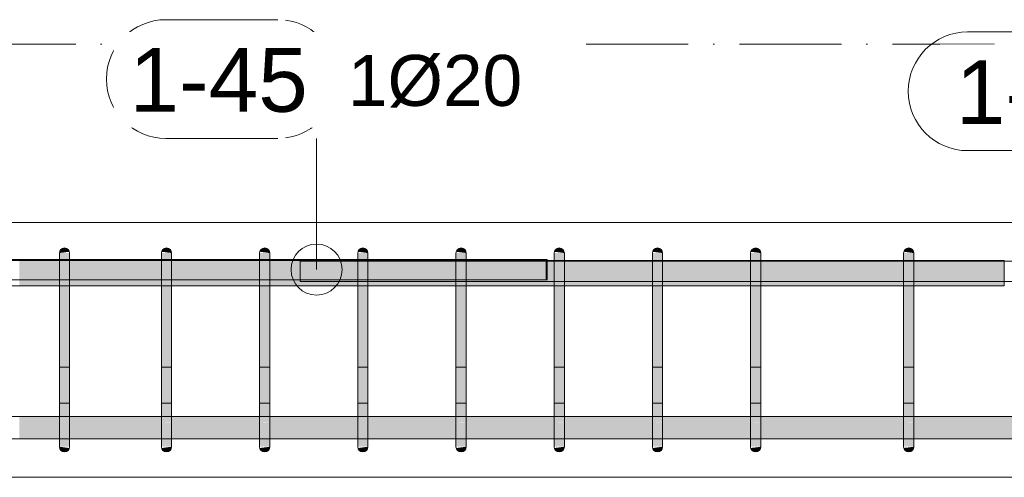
# Model space of a CAD drawing. Header units: millimetres. Extents: x -25607 to 9385, y 1894 to 10168.
# Tile 67 of 181: x -8000 to -7035, y 8670 to 9119. Entities that reach past the tile are written whole.
import ezdxf

# ---------------------------------------------------------------- set-up
doc = ezdxf.new("R2010")
doc.units = ezdxf.units.MM
doc.linetypes.add('Čerchovaná', pattern=[150, 100, -25, 0, -25])
for name, color, linetype, lineweight in [('A-FLOR-LEVL', 51, 'Continuous', 5), ('S-BEAM', 12, 'Continuous', 9), ('S-RBAR', 171, 'Continuous', 5), ('S-RBAR-IDEN', 171, 'Continuous', 5)]:
    doc.layers.add(name, color=color, linetype=linetype, lineweight=lineweight)
doc.styles.add('Arial', font='arial.ttf', dxfattribs={"height": 50})
doc.styles.add('Arial_1', font='arial.ttf', dxfattribs={"height": 62.5})

# ---------------------------------------------------------------- blocks, each defined once
blk = doc.blocks.new('Popisek výztuže - _Typ_ množství_PRAVÝ _řezy_-573729-V4')
at = {"layer": 'S-RBAR-IDEN'}
for p, q in [((-24857.77, 9096.15), (-24967.46, 9096.15)), ((-24967.46, 8979.71), (-24857.77, 8979.71))]:
    blk.add_line(p, q, dxfattribs=at)
for centre, start, end in [((-24967.46, 9037.93), 90, 270), ((-24857.77, 9037.93), 277.64339, 82.35661)]:
    blk.add_arc(centre, 58.22, start, end, dxfattribs=at)

msp = doc.modelspace()

# ---------------------------------------------------------------- hatches: boundary and pattern name
at = {"layer": 'S-RBAR'}
for points in [[(-7961.13, 8890), (-7951.3, 8891.29), (-7951.8, 8892.5), (-7952.59, 8893.54), (-7953.63, 8894.33), (-7954.83, 8894.83), (-7956.13, 8895), (-7957.42, 8894.83), (-7958.63, 8894.33), (-7959.66, 8893.54), (-7960.46, 8892.5), (-7960.96, 8891.29)], [(-7951.13, 8865), (-7951.13, 8890), (-7961.13, 8890), (-7961.13, 8865)], [(-7851.13, 8865), (-7851.13, 8890), (-7861.13, 8890), (-7861.13, 8865)], [(-7851.13, 8890), (-7851.3, 8891.29), (-7851.8, 8892.5), (-7852.59, 8893.54), (-7853.79, 8894.4), (-7854.83, 8894.83), (-7856.13, 8895), (-7857.42, 8894.83), (-7858.63, 8894.33), (-7859.66, 8893.54), (-7860.46, 8892.5), (-7860.96, 8891.29), (-7851.3, 8890.02)], [(-7760.34, 8865), (-7754.89, 8865), (-7754.89, 8890), (-7764.89, 8890), (-7764.89, 8865)], [(-7754.89, 8890), (-7755.06, 8891.29), (-7755.56, 8892.5), (-7756.35, 8893.54), (-7757.39, 8894.33), (-7758.59, 8894.83), (-7760.34, 8894.94), (-7761.18, 8894.83), (-7762.39, 8894.33), (-7763.42, 8893.54), (-7764.22, 8892.5), (-7764.72, 8891.29), (-7755.06, 8890.02)], [(-7658.65, 8865), (-7658.65, 8890), (-7668.65, 8890), (-7668.65, 8865)], [(-7658.65, 8890), (-7658.82, 8891.29), (-7659.32, 8892.5), (-7660.11, 8893.54), (-7661.31, 8894.4), (-7662.35, 8894.83), (-7663.65, 8895), (-7664.94, 8894.83), (-7666.15, 8894.33), (-7667.18, 8893.54), (-7667.98, 8892.5), (-7668.48, 8891.29), (-7658.82, 8890.02)], [(-7567.44, 8865), (-7562.41, 8865), (-7562.41, 8890), (-7572.41, 8890), (-7572.41, 8865)], [(-7562.41, 8890), (-7562.58, 8891.29), (-7563.08, 8892.5), (-7563.87, 8893.54), (-7564.91, 8894.33), (-7566.11, 8894.83), (-7567.44, 8895), (-7568.7, 8894.83), (-7569.91, 8894.33), (-7570.94, 8893.54), (-7571.74, 8892.5), (-7572.24, 8891.29), (-7562.58, 8890.02)], [(-7466.17, 8865), (-7466.17, 8890), (-7476.17, 8890), (-7476.17, 8865)], [(-7466.17, 8890), (-7466.34, 8891.29), (-7466.84, 8892.5), (-7467.63, 8893.54), (-7468.83, 8894.4), (-7469.88, 8894.83), (-7471.17, 8895), (-7472.46, 8894.83), (-7473.67, 8894.33), (-7474.7, 8893.54), (-7475.5, 8892.5), (-7476, 8891.29), (-7466.34, 8890.02)], [(-7369.93, 8865), (-7369.93, 8890), (-7379.93, 8890), (-7379.93, 8865), (-7374.55, 8865)], [(-7369.93, 8890), (-7370.1, 8891.29), (-7370.6, 8892.5), (-7371.39, 8893.54), (-7372.43, 8894.33), (-7374.55, 8894.95), (-7374.93, 8895), (-7376.22, 8894.83), (-7377.43, 8894.33), (-7378.47, 8893.54), (-7379.26, 8892.5), (-7379.76, 8891.29), (-7370.1, 8890.02)], [(-7273.69, 8865), (-7273.69, 8890), (-7283.69, 8890), (-7283.69, 8865)], [(-7273.69, 8890), (-7273.86, 8891.29), (-7274.36, 8892.5), (-7275.15, 8893.54), (-7276.19, 8894.33), (-7277.4, 8894.83), (-7278.69, 8895), (-7279.98, 8894.83), (-7281.19, 8894.33), (-7282.23, 8893.54), (-7283.02, 8892.5), (-7283.52, 8891.29), (-7273.86, 8890.02)], [(-7123.69, 8865), (-7123.69, 8890), (-7133.69, 8890), (-7133.69, 8865)], [(-7123.69, 8890), (-7123.86, 8891.29), (-7124.36, 8892.5), (-7125.15, 8893.54), (-7126.19, 8894.33), (-7127.4, 8894.83), (-7128.69, 8895), (-7129.98, 8894.83), (-7131.19, 8894.33), (-7132.23, 8893.54), (-7133.02, 8892.5), (-7133.52, 8891.29), (-7123.86, 8890.02)], [(-7483.05, 8882.8), (-7483.05, 8883.8), (-7484.05, 8883.8), (-7484.05, 8882.8)], [(-7951.13, 8725), (-7951.13, 8865), (-7961.13, 8865), (-7961.13, 8725), (-7953.24, 8725)], [(-7861.13, 8725), (-7851.13, 8725), (-7851.13, 8865), (-7861.13, 8865), (-7861.13, 8741.44)], [(-7760.34, 8725), (-7754.89, 8725), (-7754.89, 8865), (-7764.89, 8865), (-7764.89, 8725)], [(-7668.65, 8725), (-7658.65, 8725), (-7658.65, 8865), (-7668.65, 8865), (-7668.65, 8741.44)], [(-7567.44, 8725), (-7562.41, 8725), (-7562.41, 8865), (-7572.41, 8865), (-7572.41, 8725)], [(-7476.17, 8725), (-7466.17, 8725), (-7466.17, 8865), (-7476.17, 8865), (-7476.17, 8741.44)], [(-7369.93, 8725), (-7369.93, 8865), (-7379.93, 8865), (-7379.93, 8725), (-7374.55, 8725)], [(-7283.69, 8725), (-7273.69, 8725), (-7273.69, 8865), (-7283.69, 8865), (-7283.69, 8741.44)], [(-7133.69, 8725), (-7123.69, 8725), (-7123.69, 8865), (-7133.69, 8865), (-7133.69, 8741.44)], [(-7951.3, 8700), (-7951.13, 8700), (-7951.13, 8725), (-7961.13, 8725), (-7961.13, 8700), (-7953.24, 8700)], [(-7956.13, 8695), (-7954.83, 8695.17), (-7953.24, 8695.97), (-7952.59, 8696.46), (-7951.8, 8697.5), (-7951.3, 8698.71), (-7961.13, 8700), (-7960.96, 8698.71), (-7960.46, 8697.5), (-7959.66, 8696.46), (-7958.63, 8695.67), (-7957.42, 8695.17)], [(-7856.13, 8695), (-7854.83, 8695.17), (-7853.63, 8695.67), (-7852.59, 8696.46), (-7851.8, 8697.5), (-7851.3, 8698.71), (-7851.3, 8699.98), (-7860.96, 8698.71), (-7860.46, 8697.5), (-7859.66, 8696.46), (-7858.63, 8695.67), (-7857.42, 8695.17)], [(-7759.89, 8695), (-7758.59, 8695.17), (-7757.39, 8695.67), (-7756.35, 8696.46), (-7755.56, 8697.5), (-7755.06, 8698.71), (-7755.06, 8699.98), (-7764.72, 8698.71), (-7764.22, 8697.5), (-7763.42, 8696.46), (-7762.39, 8695.67), (-7760.34, 8695.06)], [(-7663.65, 8695), (-7662.35, 8695.17), (-7661.15, 8695.67), (-7660.11, 8696.46), (-7659.32, 8697.5), (-7658.82, 8698.71), (-7658.82, 8699.98), (-7668.48, 8698.71), (-7667.98, 8697.5), (-7667.18, 8696.46), (-7666.15, 8695.67), (-7664.94, 8695.17)], [(-7567.41, 8695), (-7566.11, 8695.17), (-7564.91, 8695.67), (-7563.87, 8696.46), (-7563.08, 8697.5), (-7562.58, 8698.71), (-7562.58, 8699.98), (-7572.24, 8698.71), (-7571.74, 8697.5), (-7570.94, 8696.46), (-7569.91, 8695.67), (-7568.7, 8695.17), (-7567.44, 8695)], [(-7471.17, 8695), (-7469.88, 8695.17), (-7468.67, 8695.67), (-7467.63, 8696.46), (-7466.84, 8697.5), (-7466.34, 8698.71), (-7466.34, 8699.98), (-7476, 8698.71), (-7475.5, 8697.5), (-7474.7, 8696.46), (-7473.67, 8695.67), (-7472.46, 8695.17)], [(-7374.93, 8695), (-7373.64, 8695.17), (-7372.43, 8695.67), (-7371.39, 8696.46), (-7370.6, 8697.5), (-7370.1, 8698.71), (-7370.1, 8699.98), (-7379.76, 8698.71), (-7379.26, 8697.5), (-7378.47, 8696.46), (-7377.43, 8695.67), (-7376.22, 8695.17)], [(-7278.69, 8695), (-7277.4, 8695.17), (-7276.19, 8695.67), (-7275.15, 8696.46), (-7274.36, 8697.5), (-7273.86, 8698.71), (-7273.86, 8699.98), (-7283.52, 8698.71), (-7283.02, 8697.5), (-7282.23, 8696.46), (-7281.19, 8695.67), (-7279.98, 8695.17)], [(-7128.69, 8695), (-7127.4, 8695.17), (-7126.19, 8695.67), (-7125.15, 8696.46), (-7124.36, 8697.5), (-7123.86, 8698.71), (-7123.86, 8699.98), (-7133.52, 8698.71), (-7133.02, 8697.5), (-7132.23, 8696.46), (-7131.19, 8695.67), (-7129.98, 8695.17)]]:
    msp.add_hatch(color=7, dxfattribs=at).paths.add_polyline_path(points)
h = msp.add_hatch(color=7, dxfattribs=at)
h.paths.add_polyline_path([(-10732.07, 8857.8), (-10564.43, 8857.8), (-10564.43, 8882.8), (-10732.07, 8882.8), (-10732.07, 8863.81)])
h.paths.add_polyline_path([(-10760, 8857.8), (-10742.07, 8857.8), (-10742.07, 8882.8), (-10760, 8882.8), (-10760, 8863.81)])
h.paths.add_polyline_path([(-7035, 8857.8), (-7035, 8882.8), (-7123.69, 8882.8), (-7123.69, 8857.8), (-7065.91, 8857.8)])
h.paths.add_polyline_path([(-10554.43, 8857.8), (-10386.78, 8857.8), (-10386.78, 8882.8), (-10554.43, 8882.8), (-10554.43, 8863.81)])
h.paths.add_polyline_path([(-7837.5, 8857.8), (-7764.89, 8857.8), (-7764.89, 8882.8), (-7851.13, 8882.8), (-7851.13, 8857.8)])
h.paths.add_polyline_path([(-10376.78, 8857.8), (-10209.14, 8857.8), (-10209.14, 8882.8), (-10376.78, 8882.8), (-10376.78, 8863.81)])
h.paths.add_polyline_path([(-10199.14, 8857.8), (-10009.14, 8857.8), (-10009.14, 8882.8), (-10199.14, 8882.8), (-10199.14, 8863.81)])
h.paths.add_polyline_path([(-7754.89, 8857.8), (-7668.65, 8857.8), (-7668.65, 8882.8), (-7754.89, 8882.8), (-7754.89, 8863.81)])
h.paths.add_polyline_path([(-7961.13, 8857.8), (-7961.13, 8882.8), (-8000.39, 8882.8), (-8000.39, 8857.8), (-7991.82, 8857.8)])
h.paths.add_polyline_path([(-7861.13, 8857.8), (-7861.13, 8882.8), (-7951.13, 8882.8), (-7951.13, 8857.8)])
h.paths.add_polyline_path([(-8108.92, 8857.8), (-8108.92, 8882.8), (-8148.18, 8882.8), (-8148.18, 8857.8), (-8146.14, 8857.8)])
h.paths.add_polyline_path([(-8059.65, 8857.8), (-8059.65, 8882.8), (-8098.92, 8882.8), (-8098.92, 8857.8)])
h.paths.add_polyline_path([(-8010.39, 8857.8), (-8010.39, 8882.8), (-8049.65, 8882.8), (-8049.65, 8857.8)])
h.paths.add_polyline_path([(-9999.14, 8857.8), (-9916.59, 8857.8), (-9916.59, 8882.8), (-9999.14, 8882.8), (-9999.14, 8863.81)])
h.paths.add_polyline_path([(-9906.59, 8857.8), (-9824.05, 8857.8), (-9824.05, 8882.8), (-9906.59, 8882.8), (-9906.59, 8863.81)])
h.paths.add_polyline_path([(-9721.5, 8857.8), (-9638.96, 8857.8), (-9638.96, 8882.8), (-9721.5, 8882.8), (-9721.5, 8863.81)])
h.paths.add_polyline_path([(-9814.05, 8857.8), (-9731.5, 8857.8), (-9731.5, 8882.8), (-9814.05, 8882.8), (-9814.05, 8863.81)])
h.paths.add_polyline_path([(-9536.41, 8857.8), (-9453.87, 8857.8), (-9453.87, 8882.8), (-9536.41, 8882.8), (-9536.41, 8863.81)])
h.paths.add_polyline_path([(-9628.96, 8857.8), (-9546.41, 8857.8), (-9546.41, 8882.8), (-9628.96, 8882.8), (-9628.96, 8863.81)])
h.paths.add_polyline_path([(-8256.7, 8857.8), (-8256.7, 8882.8), (-8295.97, 8882.8), (-8295.97, 8857.8)])
h.paths.add_polyline_path([(-8207.44, 8857.8), (-8207.44, 8882.8), (-8246.7, 8882.8), (-8246.7, 8857.8)])
h.paths.add_polyline_path([(-8197.44, 8857.8), (-8158.18, 8857.8), (-8158.18, 8882.8), (-8197.44, 8882.8), (-8197.44, 8863.81)])
h.paths.add_polyline_path([(-8453.76, 8857.8), (-8453.76, 8882.8), (-8493.02, 8882.8), (-8493.02, 8857.8), (-8454.78, 8857.8)])
h.paths.add_polyline_path([(-8404.49, 8857.8), (-8404.49, 8882.8), (-8443.76, 8882.8), (-8443.76, 8857.8)])
h.paths.add_polyline_path([(-8355.23, 8857.8), (-8355.23, 8882.8), (-8394.49, 8882.8), (-8394.49, 8857.8)])
h.paths.add_polyline_path([(-8305.97, 8857.8), (-8305.97, 8882.8), (-8345.23, 8882.8), (-8345.23, 8857.8)])
h.paths.add_polyline_path([(-9443.87, 8857.8), (-9361.32, 8857.8), (-9361.32, 8882.8), (-9443.87, 8882.8), (-9443.87, 8863.81)])
h.paths.add_polyline_path([(-9258.78, 8857.8), (-9176.23, 8857.8), (-9176.23, 8882.8), (-9258.78, 8882.8), (-9258.78, 8863.81)])
h.paths.add_polyline_path([(-9351.32, 8857.8), (-9268.78, 8857.8), (-9268.78, 8882.8), (-9351.32, 8882.8), (-9351.32, 8863.81)])
h.paths.add_polyline_path([(-9073.69, 8857.8), (-8991.14, 8857.8), (-8991.14, 8882.8), (-9073.69, 8882.8), (-9073.69, 8863.81)])
h.paths.add_polyline_path([(-8601.54, 8857.8), (-8601.54, 8882.8), (-8640.81, 8882.8), (-8640.81, 8857.8), (-8609.1, 8857.8)])
h.paths.add_polyline_path([(-9166.23, 8857.8), (-9083.69, 8857.8), (-9083.69, 8882.8), (-9166.23, 8882.8), (-9166.23, 8863.81)])
h.paths.add_polyline_path([(-8981.14, 8857.8), (-8898.59, 8857.8), (-8898.59, 8882.8), (-8981.14, 8882.8), (-8981.14, 8863.81)])
h.paths.add_polyline_path([(-8552.28, 8857.8), (-8552.28, 8882.8), (-8591.54, 8882.8), (-8591.54, 8857.8)])
h.paths.add_polyline_path([(-8542.28, 8857.8), (-8503.02, 8857.8), (-8503.02, 8882.8), (-8542.28, 8882.8), (-8542.28, 8863.81)])
h.paths.add_polyline_path([(-8749.33, 8857.8), (-8749.33, 8882.8), (-8788.59, 8882.8), (-8788.59, 8857.8), (-8763.41, 8857.8)])
h.paths.add_polyline_path([(-8700.07, 8857.8), (-8700.07, 8882.8), (-8739.33, 8882.8), (-8739.33, 8857.8)])
h.paths.add_polyline_path([(-7562.41, 8857.8), (-7476.17, 8857.8), (-7476.17, 8882.8), (-7562.41, 8882.8), (-7562.41, 8863.81)])
h.paths.add_polyline_path([(-7658.65, 8857.8), (-7572.41, 8857.8), (-7572.41, 8882.8), (-7658.65, 8882.8), (-7658.65, 8863.81)])
h.paths.add_polyline_path([(-8888.59, 8857.8), (-8798.59, 8857.8), (-8798.59, 8882.8), (-8888.59, 8882.8), (-8888.59, 8863.81)])
h.paths.add_polyline_path([(-8690.07, 8857.8), (-8650.81, 8857.8), (-8650.81, 8882.8), (-8690.07, 8882.8), (-8690.07, 8863.81)])
h.paths.add_polyline_path([(-7133.69, 8857.8), (-7133.69, 8882.8), (-7273.69, 8882.8), (-7273.69, 8857.8), (-7220.23, 8857.8)])
h.paths.add_polyline_path([(-7369.93, 8857.8), (-7283.69, 8857.8), (-7283.69, 8882.8), (-7369.93, 8882.8), (-7369.93, 8863.81)])
h.paths.add_polyline_path([(-7379.93, 8857.8), (-7379.93, 8882.8), (-7466.17, 8882.8), (-7466.17, 8857.8)])
h = msp.add_hatch(color=7, dxfattribs=at)
h.paths.add_polyline_path([(-7484.05, 8882.8), (-7484.05, 8883.8), (-7562.41, 8883.8), (-7562.41, 8882.8), (-7490.28, 8882.8)])
h.paths.add_polyline_path([(-8098.92, 8882.8), (-8059.65, 8882.8), (-8059.65, 8883.8), (-8098.92, 8883.8)])
h.paths.add_polyline_path([(-8049.65, 8882.8), (-8010.39, 8882.8), (-8010.39, 8883.8), (-8049.65, 8883.8)])
h.paths.add_polyline_path([(-7572.41, 8882.8), (-7572.41, 8883.8), (-7658.65, 8883.8), (-7658.65, 8882.8), (-7606.02, 8882.8)])
h.paths.add_polyline_path([(-8000.39, 8882.8), (-7961.13, 8882.8), (-7961.13, 8883.8), (-8000.39, 8883.8)])
h.paths.add_polyline_path([(-7668.65, 8882.8), (-7668.65, 8883.8), (-7754.89, 8883.8), (-7754.89, 8882.8), (-7683.18, 8882.8)])
h.paths.add_polyline_path([(-7951.13, 8882.8), (-7861.13, 8882.8), (-7861.13, 8883.8), (-7951.13, 8883.8)])
h.paths.add_polyline_path([(-7764.89, 8882.8), (-7764.89, 8883.8), (-7851.13, 8883.8), (-7851.13, 8882.8), (-7837.5, 8882.8)])
h = msp.add_hatch(color=7, dxfattribs=at)
h.paths.add_polyline_path([(-8345.23, 8707.64), (-8305.97, 8707.92), (-8305.97, 8729.64), (-8345.23, 8729.64), (-8345.23, 8707.92)])
h.paths.add_polyline_path([(-6191.24, 8707.64), (-6105, 8707.92), (-6105, 8729.64), (-6191.24, 8729.64), (-6191.24, 8707.92)])
h.paths.add_polyline_path([(-7143.07, 8707.64), (-7133.69, 8707.92), (-7133.69, 8729.64), (-7273.69, 8729.64), (-7273.69, 8707.64), (-7220.23, 8707.64)])
h.paths.add_polyline_path([(-8355.23, 8707.64), (-8355.23, 8729.64), (-8365, 8729.64), (-8365, 8707.64)])
h.paths.add_polyline_path([(-7104.49, 8707.64), (-6983.06, 8707.92), (-6983.06, 8729.64), (-7123.69, 8729.64), (-7123.69, 8707.64)])
h.paths.add_polyline_path([(-6217.16, 8707.64), (-6201.24, 8707.92), (-6201.24, 8729.64), (-6287.48, 8729.64), (-6287.48, 8707.64), (-6255.73, 8707.64)])
h.paths.add_polyline_path([(-5849.36, 8707.64), (-5809.79, 8707.92), (-5809.79, 8729.64), (-5849.36, 8729.64), (-5849.36, 8707.68)])
h.paths.add_polyline_path([(-8295.97, 8707.64), (-8256.7, 8707.92), (-8256.7, 8729.64), (-8295.97, 8729.64), (-8295.97, 8707.92)])
h.paths.add_polyline_path([(-5875.84, 8707.64), (-5871.03, 8707.64), (-5873.19, 8710.85), (-5875.84, 8717.24), (-5876.86, 8725), (-5876.86, 8729.64), (-5898.93, 8729.64), (-5898.93, 8707.64)])
h.paths.add_polyline_path([(-8246.7, 8707.64), (-8207.44, 8707.92), (-8207.44, 8729.64), (-8246.7, 8729.64), (-8246.7, 8707.92)])
h.paths.add_polyline_path([(-6297.48, 8707.64), (-6297.48, 8729.64), (-6383.72, 8729.64), (-6383.72, 8707.64), (-6332.89, 8707.64)])
h.paths.add_polyline_path([(-5425, 8707.64), (-5425, 8729.64), (-5426.86, 8729.64), (-5426.86, 8725), (-5427.89, 8717.24), (-5430.88, 8710), (-5432.7, 8707.64), (-5427.89, 8707.64)])
h.paths.add_polyline_path([(-7283.69, 8707.64), (-7283.69, 8729.64), (-7369.93, 8729.64), (-7369.93, 8707.64), (-7297.39, 8707.64)])
h.paths.add_polyline_path([(-6393.72, 8707.64), (-6393.72, 8729.64), (-6479.96, 8729.64), (-6479.96, 8707.64), (-6410.05, 8707.64)])
h.paths.add_polyline_path([(-8197.44, 8707.64), (-8158.18, 8707.92), (-8158.18, 8729.64), (-8197.44, 8729.64), (-8197.44, 8707.92)])
h.paths.add_polyline_path([(-8148.18, 8707.64), (-8108.92, 8707.92), (-8108.92, 8729.64), (-8148.18, 8729.64), (-8148.18, 8707.92)])
h.paths.add_polyline_path([(-6973.06, 8707.64), (-6832.44, 8707.92), (-6832.44, 8729.64), (-6973.06, 8729.64), (-6973.06, 8707.92)])
h.paths.add_polyline_path([(-5947.1, 8707.64), (-5908.93, 8707.92), (-5908.93, 8729.64), (-5948.5, 8729.64), (-5948.5, 8707.64)])
h.paths.add_polyline_path([(-5451.69, 8707.64), (-5446.86, 8707.68), (-5442.72, 8710.86), (-5439.54, 8715), (-5437.54, 8719.82), (-5436.86, 8725), (-5437.54, 8729.64), (-5452.79, 8729.64), (-5452.79, 8707.64)])
h.paths.add_polyline_path([(-5462.79, 8707.64), (-5462.79, 8729.64), (-5489.78, 8729.64), (-5470.99, 8710.85), (-5466.76, 8707.64), (-5464.63, 8707.64)])
h.paths.add_polyline_path([(-5799.79, 8707.64), (-5760.22, 8707.92), (-5760.22, 8729.64), (-5799.79, 8729.64), (-5799.79, 8707.92)])
h.paths.add_polyline_path([(-5481.93, 8707.64), (-5502.36, 8728.07), (-5502.36, 8707.64), (-5484.14, 8707.64)])
h.paths.add_polyline_path([(-7379.93, 8707.64), (-7379.93, 8729.64), (-7466.17, 8729.64), (-7466.17, 8707.64), (-7413.13, 8707.64)])
h.paths.add_polyline_path([(-6095, 8707.64), (-6057.64, 8707.92), (-6057.64, 8729.64), (-6095, 8729.64), (-6095, 8707.92)])
h.paths.add_polyline_path([(-8098.92, 8707.64), (-8059.65, 8707.92), (-8059.65, 8729.64), (-8098.92, 8729.64), (-8098.92, 8707.92)])
h.paths.add_polyline_path([(-8049.65, 8707.64), (-8010.39, 8707.92), (-8010.39, 8729.64), (-8049.65, 8729.64), (-8049.65, 8707.92)])
h.paths.add_polyline_path([(-6489.96, 8707.64), (-6489.96, 8729.64), (-6576.2, 8729.64), (-6576.2, 8707.64), (-6525.79, 8707.64)])
h.paths.add_polyline_path([(-7476.17, 8707.64), (-7476.17, 8729.64), (-7562.41, 8729.64), (-7562.41, 8707.64), (-7490.28, 8707.64)])
h.paths.add_polyline_path([(-8000.39, 8707.64), (-7961.13, 8707.92), (-7961.13, 8729.64), (-8000.39, 8729.64), (-8000.39, 8707.92)])
h.paths.add_polyline_path([(-5513.43, 8707.64), (-5512.36, 8707.92), (-5512.36, 8729.64), (-5551.93, 8729.64), (-5551.93, 8707.64), (-5522.72, 8707.64)])
h.paths.add_polyline_path([(-6822.44, 8707.64), (-6682.44, 8707.92), (-6682.44, 8729.64), (-6822.44, 8729.64), (-6822.44, 8707.92)])
h.paths.add_polyline_path([(-6047.64, 8707.64), (-6008.07, 8707.92), (-6008.07, 8729.64), (-6047.64, 8729.64), (-6047.64, 8707.92)])
h.paths.add_polyline_path([(-5985.68, 8707.64), (-5958.5, 8707.92), (-5958.5, 8729.64), (-5998.07, 8729.64), (-5998.07, 8707.64)])
h.paths.add_polyline_path([(-5750.22, 8707.64), (-5710.65, 8707.92), (-5710.65, 8729.64), (-5750.22, 8729.64), (-5750.22, 8707.92)])
h.paths.add_polyline_path([(-7951.13, 8707.64), (-7861.13, 8707.92), (-7861.13, 8729.64), (-7951.13, 8729.64), (-7951.13, 8707.92)])
h.paths.add_polyline_path([(-5599.88, 8707.64), (-5561.93, 8707.92), (-5561.93, 8729.64), (-5601.5, 8729.64), (-5601.5, 8707.64)])
h.paths.add_polyline_path([(-6586.2, 8707.64), (-6586.2, 8729.64), (-6672.44, 8729.64), (-6672.44, 8707.64), (-6602.95, 8707.64)])
h.paths.add_polyline_path([(-7851.13, 8707.64), (-7764.89, 8707.92), (-7764.89, 8729.64), (-7851.13, 8729.64), (-7851.13, 8707.92)])
h.paths.add_polyline_path([(-5700.65, 8707.64), (-5661.07, 8707.92), (-5661.07, 8729.64), (-5700.65, 8729.64), (-5700.65, 8707.92)])
h.paths.add_polyline_path([(-5638.46, 8707.64), (-5611.5, 8707.92), (-5611.5, 8729.64), (-5651.07, 8729.64), (-5651.07, 8707.64)])
h.paths.add_polyline_path([(-7572.41, 8707.64), (-7572.41, 8729.64), (-7658.65, 8729.64), (-7658.65, 8707.64), (-7606.02, 8707.64)])
h.paths.add_polyline_path([(-7754.89, 8707.64), (-7668.65, 8707.92), (-7668.65, 8729.64), (-7754.89, 8729.64), (-7754.89, 8707.92)])
h.paths.add_polyline_path([(-5859.36, 8709.59), (-5859.36, 8729.64), (-5866.86, 8729.64), (-5866.86, 8725), (-5866.18, 8719.82), (-5864.18, 8715), (-5860.99, 8710.85), (-5859.89, 8710)])
h = msp.add_hatch(color=7, dxfattribs=at)
h.paths.add_polyline_path([(-7851.13, 8703.08), (-7851.13, 8703.74), (-7852.49, 8703.89), (-7853.33, 8703.51)])
h.paths.add_polyline_path([(-7856.62, 8705.53), (-7858.3, 8707.49), (-7861.13, 8707.92), (-7861.13, 8706.75)])
h.paths.add_polyline_path([(-7851.13, 8711.72), (-7851.13, 8713.44), (-7861.13, 8715.43), (-7856.4, 8711.91)])
h.paths.add_polyline_path([(-7861.13, 8724.03), (-7851.13, 8724.24), (-7851.13, 8725), (-7861.13, 8725)])
h = msp.add_hatch(color=7, dxfattribs=at)
h.paths.add_polyline_path([(-7851.13, 8700), (-7851.13, 8703.08), (-7853.33, 8703.51), (-7852.49, 8703.89), (-7851.13, 8703.74), (-7851.13, 8711.72), (-7855.66, 8711.99), (-7861.13, 8715.43), (-7861.13, 8708.15), (-7858.16, 8707.32), (-7856.62, 8705.53), (-7861.13, 8706.75), (-7860.96, 8700.99), (-7859.04, 8700.85), (-7854.83, 8700.4)])
h.paths.add_polyline_path([(-7856.13, 8700), (-7851.13, 8700), (-7861.13, 8700.85), (-7860.96, 8700)])
h.paths.add_polyline_path([(-7851.13, 8713.44), (-7851.13, 8724.24), (-7853.16, 8724.03), (-7861.13, 8724.03), (-7861.13, 8715.43)])
h = msp.add_hatch(color=7, dxfattribs=at)
h.paths.add_polyline_path([(-7754.89, 8703.08), (-7754.89, 8703.74), (-7756.25, 8703.89), (-7757.09, 8703.51)])
h.paths.add_polyline_path([(-7760.38, 8705.53), (-7762.06, 8707.49), (-7764.89, 8707.92), (-7764.89, 8706.75)])
h.paths.add_polyline_path([(-7754.89, 8711.72), (-7754.89, 8713.44), (-7764.89, 8715.43), (-7760.16, 8711.91)])
h.paths.add_polyline_path([(-7764.89, 8724.03), (-7754.89, 8724.24), (-7754.89, 8725), (-7764.89, 8725)])
h = msp.add_hatch(color=7, dxfattribs=at)
h.paths.add_polyline_path([(-7760.34, 8700), (-7754.89, 8700), (-7764.89, 8700.85), (-7764.72, 8700)])
h.paths.add_polyline_path([(-7754.89, 8700), (-7754.89, 8703.08), (-7757.09, 8703.51), (-7756.25, 8703.89), (-7754.89, 8703.74), (-7754.89, 8711.72), (-7760.34, 8711.91), (-7760.34, 8712.57), (-7764.89, 8715.43), (-7764.89, 8708.15), (-7761.92, 8707.32), (-7760.38, 8705.53), (-7764.89, 8706.75), (-7764.72, 8700.99), (-7760.34, 8700.59), (-7758.59, 8700.4)])
h.paths.add_polyline_path([(-7754.89, 8713.44), (-7754.89, 8724.24), (-7756.92, 8724.03), (-7764.89, 8724.03), (-7764.89, 8715.43), (-7760.34, 8714.53)])
h = msp.add_hatch(color=7, dxfattribs=at)
h.paths.add_polyline_path([(-7658.65, 8703.08), (-7658.65, 8703.74), (-7660.01, 8703.89), (-7660.85, 8703.51)])
h.paths.add_polyline_path([(-7664.14, 8705.53), (-7665.82, 8707.49), (-7668.65, 8707.92), (-7668.65, 8706.75)])
h.paths.add_polyline_path([(-7658.65, 8711.72), (-7658.65, 8713.44), (-7668.65, 8715.43), (-7663.92, 8711.91)])
h.paths.add_polyline_path([(-7660.68, 8724.03), (-7658.65, 8724.24), (-7658.65, 8725), (-7668.65, 8725), (-7668.65, 8724.03)])
h = msp.add_hatch(color=7, dxfattribs=at)
h.paths.add_polyline_path([(-7658.65, 8700), (-7658.65, 8703.08), (-7660.85, 8703.51), (-7660.01, 8703.89), (-7658.65, 8703.74), (-7658.65, 8711.72), (-7663.18, 8711.99), (-7668.65, 8715.43), (-7668.65, 8708.15), (-7665.68, 8707.32), (-7664.14, 8705.53), (-7668.65, 8706.75), (-7668.48, 8700.99), (-7666.56, 8700.85), (-7662.35, 8700.4)])
h.paths.add_polyline_path([(-7663.65, 8700), (-7658.65, 8700), (-7668.65, 8700.85), (-7668.48, 8700)])
h.paths.add_polyline_path([(-7658.65, 8713.44), (-7658.65, 8724.24), (-7660.68, 8724.03), (-7668.65, 8724.03), (-7668.65, 8715.43)])
h = msp.add_hatch(color=7, dxfattribs=at)
h.paths.add_polyline_path([(-7562.41, 8703.08), (-7562.41, 8703.74), (-7563.77, 8703.89), (-7564.61, 8703.51)])
h.paths.add_polyline_path([(-7567.9, 8705.53), (-7569.58, 8707.49), (-7572.41, 8707.92), (-7572.41, 8706.75)])
h.paths.add_polyline_path([(-7562.41, 8711.72), (-7562.41, 8713.44), (-7572.41, 8715.43), (-7567.44, 8711.9)])
h.paths.add_polyline_path([(-7572.41, 8724.03), (-7562.41, 8724.24), (-7562.41, 8725), (-7572.41, 8725)])
h = msp.add_hatch(color=7, dxfattribs=at)
h.paths.add_polyline_path([(-7572.41, 8700), (-7562.41, 8700), (-7572.41, 8700.85)])
h.paths.add_polyline_path([(-7562.41, 8700), (-7562.41, 8703.08), (-7564.61, 8703.51), (-7563.77, 8703.89), (-7562.41, 8703.74), (-7562.41, 8711.72), (-7567.44, 8711.93), (-7567.44, 8712.31), (-7572.41, 8715.43), (-7572.41, 8708.15), (-7569.44, 8707.32), (-7567.9, 8705.53), (-7572.41, 8706.75), (-7572.24, 8700.99), (-7570.32, 8700.85), (-7566.11, 8700.4)])
h.paths.add_polyline_path([(-7562.41, 8713.44), (-7562.41, 8724.24), (-7564.44, 8724.03), (-7572.41, 8724.03), (-7572.41, 8715.43), (-7567.44, 8714.44)])
h = msp.add_hatch(color=7, dxfattribs=at)
h.paths.add_polyline_path([(-7466.17, 8703.08), (-7466.17, 8703.74), (-7467.53, 8703.89), (-7468.37, 8703.51)])
h.paths.add_polyline_path([(-7471.66, 8705.53), (-7473.34, 8707.49), (-7476.17, 8707.92), (-7476.17, 8706.75)])
h.paths.add_polyline_path([(-7466.17, 8711.72), (-7466.17, 8713.44), (-7476.17, 8715.43), (-7471.44, 8711.91)])
h.paths.add_polyline_path([(-7476.17, 8724.03), (-7466.17, 8724.24), (-7466.17, 8725), (-7476.17, 8725)])
h = msp.add_hatch(color=7, dxfattribs=at)
h.paths.add_polyline_path([(-7466.17, 8700), (-7466.17, 8703.08), (-7468.37, 8703.51), (-7467.53, 8703.89), (-7466.17, 8703.74), (-7466.17, 8711.72), (-7470.7, 8711.99), (-7476.17, 8715.43), (-7476.17, 8708.15), (-7473.2, 8707.32), (-7471.66, 8705.53), (-7476.17, 8706.75), (-7476, 8700.99), (-7474.08, 8700.85), (-7469.88, 8700.4)])
h.paths.add_polyline_path([(-7471.17, 8700), (-7466.17, 8700), (-7476.17, 8700.85), (-7476, 8700)])
h.paths.add_polyline_path([(-7466.17, 8713.44), (-7466.17, 8724.24), (-7468.2, 8724.03), (-7476.17, 8724.03), (-7476.17, 8715.43)])
h = msp.add_hatch(color=7, dxfattribs=at)
h.paths.add_polyline_path([(-7369.93, 8703.08), (-7369.93, 8703.74), (-7371.29, 8703.89), (-7372.13, 8703.51)])
h.paths.add_polyline_path([(-7375.42, 8705.53), (-7377.1, 8707.49), (-7379.93, 8707.92), (-7379.93, 8706.75)])
h.paths.add_polyline_path([(-7369.93, 8711.72), (-7369.93, 8713.44), (-7379.93, 8715.43), (-7375.21, 8711.91), (-7374.55, 8711.88)])
h.paths.add_polyline_path([(-7379.93, 8724.03), (-7369.93, 8724.24), (-7369.93, 8725), (-7379.93, 8725)])
h = msp.add_hatch(color=7, dxfattribs=at)
h.paths.add_polyline_path([(-7374.93, 8700), (-7369.93, 8700), (-7379.93, 8700.85), (-7379.76, 8700)])
h.paths.add_polyline_path([(-7369.93, 8700), (-7369.93, 8703.08), (-7372.13, 8703.51), (-7371.29, 8703.89), (-7369.93, 8703.74), (-7369.93, 8711.72), (-7374.55, 8712.04), (-7379.93, 8715.43), (-7379.93, 8708.15), (-7376.96, 8707.32), (-7375.42, 8705.53), (-7379.93, 8706.75), (-7379.76, 8700.99), (-7377.84, 8700.85), (-7373.64, 8700.4)])
h.paths.add_polyline_path([(-7369.93, 8713.44), (-7369.93, 8724.24), (-7374.55, 8724.03), (-7379.93, 8724.03), (-7379.93, 8715.43), (-7374.55, 8714.36)])
h = msp.add_hatch(color=7, dxfattribs=at)
h.paths.add_polyline_path([(-7273.69, 8703.08), (-7273.69, 8703.74), (-7275.05, 8703.89), (-7275.89, 8703.51)])
h.paths.add_polyline_path([(-7279.18, 8705.53), (-7280.86, 8707.49), (-7283.69, 8707.92), (-7283.69, 8706.75)])
h.paths.add_polyline_path([(-7273.69, 8711.72), (-7273.69, 8713.44), (-7283.69, 8715.43), (-7278.97, 8711.91)])
h.paths.add_polyline_path([(-7283.69, 8724.03), (-7273.69, 8724.24), (-7273.69, 8725), (-7283.69, 8725)])
h = msp.add_hatch(color=7, dxfattribs=at)
h.paths.add_polyline_path([(-7273.69, 8700), (-7273.69, 8703.08), (-7275.89, 8703.51), (-7275.05, 8703.89), (-7273.69, 8703.74), (-7273.69, 8711.72), (-7278.22, 8711.99), (-7283.69, 8715.43), (-7283.69, 8708.15), (-7280.72, 8707.32), (-7279.18, 8705.53), (-7283.69, 8706.75), (-7283.52, 8700.99), (-7281.6, 8700.85), (-7277.4, 8700.4)])
h.paths.add_polyline_path([(-7278.69, 8700), (-7273.69, 8700), (-7283.69, 8700.85), (-7283.52, 8700)])
h.paths.add_polyline_path([(-7273.69, 8713.44), (-7273.69, 8724.24), (-7275.72, 8724.03), (-7283.69, 8724.03), (-7283.69, 8715.43)])
h = msp.add_hatch(color=7, dxfattribs=at)
h.paths.add_polyline_path([(-7123.69, 8703.08), (-7123.69, 8703.74), (-7125.05, 8703.89), (-7125.89, 8703.51)])
h.paths.add_polyline_path([(-7129.18, 8705.53), (-7130.86, 8707.49), (-7133.69, 8707.92), (-7133.69, 8706.75)])
h.paths.add_polyline_path([(-7123.69, 8711.72), (-7123.69, 8713.44), (-7133.69, 8715.43), (-7128.97, 8711.91)])
h.paths.add_polyline_path([(-7133.69, 8724.03), (-7123.69, 8724.24), (-7123.69, 8725), (-7133.69, 8725)])
h = msp.add_hatch(color=7, dxfattribs=at)
h.paths.add_polyline_path([(-7123.69, 8700), (-7123.69, 8703.08), (-7125.89, 8703.51), (-7125.05, 8703.89), (-7123.69, 8703.74), (-7123.69, 8711.72), (-7128.22, 8711.99), (-7133.69, 8715.43), (-7133.69, 8708.15), (-7130.72, 8707.32), (-7129.18, 8705.53), (-7133.69, 8706.75), (-7133.52, 8700.99), (-7131.6, 8700.85), (-7127.4, 8700.4)])
h.paths.add_polyline_path([(-7128.69, 8700), (-7123.69, 8700), (-7133.69, 8700.85), (-7133.52, 8700)])
h.paths.add_polyline_path([(-7123.69, 8713.44), (-7123.69, 8724.24), (-7125.72, 8724.03), (-7133.69, 8724.03), (-7133.69, 8715.43)])

# ---------------------------------------------------------------- linework, layer by layer
at = {"layer": 'A-FLOR-LEVL', "linetype": 'Čerchovaná'}
msp.add_line((-25606.81, 9095), (-4574.67, 9095), dxfattribs=at)
at = {"layer": 'S-BEAM'}
for p, q in [((-5900, 8920), (-8150, 8920)), ((-5900, 8920), (-8150, 8920)), ((-8150, 8670), (-5900, 8670)), ((-5900, 8670), (-8150, 8670))]:
    msp.add_line(p, q, dxfattribs=at)
at = {"layer": 'S-RBAR'}
for p, q in [((-7961.13, 8890), (-7961.13, 8865)), ((-7961.13, 8890), (-7961.13, 8865)), ((-7951.13, 8890), (-7951.13, 8865)), ((-7951.13, 8890), (-7951.13, 8865)), ((-7861.13, 8865), (-7861.13, 8890)), ((-7861.13, 8865), (-7861.13, 8890)), ((-7851.13, 8865), (-7851.13, 8890)), ((-7851.13, 8865), (-7851.13, 8890)), ((-7764.89, 8865), (-7764.89, 8890)), ((-7764.89, 8865), (-7764.89, 8890)), ((-7754.89, 8865), (-7754.89, 8890)), ((-7754.89, 8865), (-7754.89, 8890)), ((-7668.65, 8865), (-7668.65, 8890)), ((-7668.65, 8865), (-7668.65, 8890)), ((-7658.65, 8865), (-7658.65, 8890)), ((-7658.65, 8865), (-7658.65, 8890)), ((-7572.41, 8865), (-7572.41, 8890)), ((-7572.41, 8865), (-7572.41, 8890)), ((-7562.41, 8865), (-7562.41, 8890)), ((-7562.41, 8865), (-7562.41, 8890)), ((-7476.17, 8865), (-7476.17, 8890)), ((-7476.17, 8865), (-7476.17, 8890)), ((-7466.17, 8865), (-7466.17, 8890)), ((-7466.17, 8865), (-7466.17, 8890)), ((-7379.93, 8865), (-7379.93, 8890)), ((-7379.93, 8865), (-7379.93, 8890)), ((-7369.93, 8865), (-7369.93, 8890)), ((-7369.93, 8865), (-7369.93, 8890)), ((-7283.69, 8865), (-7283.69, 8890)), ((-7283.69, 8865), (-7283.69, 8890)), ((-7273.69, 8865), (-7273.69, 8890)), ((-7273.69, 8865), (-7273.69, 8890)), ((-7133.69, 8865), (-7133.69, 8890)), ((-7133.69, 8865), (-7133.69, 8890)), ((-7123.69, 8865), (-7123.69, 8890)), ((-7123.69, 8865), (-7123.69, 8890)), ((-7035, 8882.8), (-10760, 8882.8)), ((-7035, 8882.8), (-10760, 8882.8)), ((-7035, 8882.8), (-10760, 8882.8)), ((-8104.05, 8883.8), (-7483.05, 8883.8)), ((-8104.05, 8883.8), (-7484.05, 8883.8)), ((-7725, 8882.07), (-6325, 8882.07)), ((-7725, 8862.07), (-7725, 8882.07)), ((-7725, 8882.07), (-6325, 8882.07)), ((-7725, 8862.07), (-7725, 8882.07)), ((-7725, 8882.07), (-6325, 8882.07)), ((-7725, 8862.07), (-7725, 8882.07)), ((-7484.05, 8863.8), (-7484.05, 8883.8)), ((-7483.05, 8863.8), (-7483.05, 8883.8)), ((-7035, 8882.8), (-7035, 8857.8)), ((-7035, 8882.8), (-7035, 8857.8)), ((-7035, 8882.8), (-7035, 8857.8)), ((-8104.05, 8863.8), (-7483.05, 8863.8)), ((-8104.05, 8863.8), (-7484.05, 8863.8)), ((-7961.13, 8725), (-7961.13, 8865)), ((-7961.13, 8865), (-7961.13, 8725)), ((-7951.13, 8725), (-7951.13, 8865)), ((-7951.13, 8865), (-7951.13, 8725)), ((-7861.13, 8725), (-7861.13, 8865)), ((-7861.13, 8865), (-7861.13, 8725)), ((-7851.13, 8725), (-7851.13, 8865)), ((-7851.13, 8865), (-7851.13, 8725)), ((-7764.89, 8725), (-7764.89, 8865)), ((-7764.89, 8865), (-7764.89, 8725)), ((-7754.89, 8725), (-7754.89, 8865)), ((-7754.89, 8865), (-7754.89, 8725)), ((-7725, 8862.07), (-6325, 8862.07)), ((-7725, 8862.07), (-6325, 8862.07)), ((-7725, 8862.07), (-6325, 8862.07)), ((-7668.65, 8725), (-7668.65, 8865)), ((-7668.65, 8865), (-7668.65, 8725)), ((-7658.65, 8725), (-7658.65, 8865)), ((-7658.65, 8865), (-7658.65, 8725)), ((-7572.41, 8725), (-7572.41, 8865)), ((-7572.41, 8865), (-7572.41, 8725)), ((-7562.41, 8725), (-7562.41, 8865)), ((-7562.41, 8865), (-7562.41, 8725)), ((-7476.17, 8725), (-7476.17, 8865)), ((-7476.17, 8865), (-7476.17, 8725)), ((-7466.17, 8725), (-7466.17, 8865)), ((-7466.17, 8865), (-7466.17, 8725)), ((-7379.93, 8725), (-7379.93, 8865)), ((-7379.93, 8865), (-7379.93, 8725)), ((-7369.93, 8725), (-7369.93, 8865)), ((-7369.93, 8865), (-7369.93, 8725)), ((-7283.69, 8725), (-7283.69, 8865)), ((-7283.69, 8865), (-7283.69, 8725)), ((-7273.69, 8725), (-7273.69, 8865)), ((-7273.69, 8865), (-7273.69, 8725)), ((-7133.69, 8725), (-7133.69, 8865)), ((-7133.69, 8865), (-7133.69, 8725)), ((-7123.69, 8725), (-7123.69, 8865)), ((-7123.69, 8865), (-7123.69, 8725)), ((-7035, 8857.8), (-10760, 8857.8)), ((-7035, 8857.8), (-10760, 8857.8)), ((-7035, 8857.8), (-10760, 8857.8)), ((-7961.13, 8778.03), (-7961.13, 8742.68)), ((-7961.13, 8778.03), (-7951.13, 8778.03)), ((-7951.13, 8778.03), (-7951.13, 8742.68)), ((-7861.13, 8778.03), (-7861.13, 8742.68)), ((-7861.13, 8778.03), (-7851.13, 8778.03)), ((-7851.13, 8778.03), (-7851.13, 8742.68)), ((-7764.89, 8778.03), (-7764.89, 8742.68)), ((-7764.89, 8778.03), (-7754.89, 8778.03)), ((-7754.89, 8778.03), (-7754.89, 8742.68)), ((-7668.65, 8778.03), (-7668.65, 8742.68)), ((-7668.65, 8778.03), (-7658.65, 8778.03)), ((-7658.65, 8778.03), (-7658.65, 8742.68)), ((-7572.41, 8778.03), (-7572.41, 8742.68)), ((-7572.41, 8778.03), (-7562.41, 8778.03)), ((-7562.41, 8778.03), (-7562.41, 8742.68)), ((-7476.17, 8778.03), (-7476.17, 8742.68)), ((-7476.17, 8778.03), (-7466.17, 8778.03)), ((-7466.17, 8778.03), (-7466.17, 8742.68)), ((-7379.93, 8778.03), (-7379.93, 8742.68)), ((-7379.93, 8778.03), (-7369.93, 8778.03)), ((-7369.93, 8778.03), (-7369.93, 8742.68)), ((-7283.69, 8778.03), (-7283.69, 8742.68)), ((-7283.69, 8778.03), (-7273.69, 8778.03)), ((-7273.69, 8778.03), (-7273.69, 8742.68)), ((-7133.69, 8778.03), (-7133.69, 8742.68)), ((-7133.69, 8778.03), (-7123.69, 8778.03)), ((-7123.69, 8778.03), (-7123.69, 8742.68)), ((-7961.13, 8742.68), (-7961.13, 8700)), ((-7951.13, 8742.68), (-7961.13, 8742.68)), ((-7961.13, 8707.32), (-7961.13, 8742.68)), ((-7951.13, 8742.68), (-7951.13, 8700)), ((-7951.13, 8707.32), (-7951.13, 8742.68)), ((-7861.13, 8700), (-7861.13, 8742.68)), ((-7851.13, 8742.68), (-7861.13, 8742.68)), ((-7861.13, 8707.32), (-7861.13, 8742.68)), ((-7851.13, 8700), (-7851.13, 8742.68)), ((-7851.13, 8707.32), (-7851.13, 8742.68)), ((-7764.89, 8700), (-7764.89, 8742.68)), ((-7754.89, 8742.68), (-7764.89, 8742.68)), ((-7764.89, 8707.32), (-7764.89, 8742.68)), ((-7754.89, 8700), (-7754.89, 8742.68)), ((-7754.89, 8707.32), (-7754.89, 8742.68)), ((-7668.65, 8700), (-7668.65, 8742.68)), ((-7658.65, 8742.68), (-7668.65, 8742.68)), ((-7668.65, 8707.32), (-7668.65, 8742.68)), ((-7658.65, 8700), (-7658.65, 8742.68)), ((-7658.65, 8707.32), (-7658.65, 8742.68)), ((-7572.41, 8700), (-7572.41, 8742.68)), ((-7562.41, 8742.68), (-7572.41, 8742.68)), ((-7572.41, 8707.32), (-7572.41, 8742.68)), ((-7562.41, 8700), (-7562.41, 8742.68)), ((-7562.41, 8707.32), (-7562.41, 8742.68)), ((-7476.17, 8700), (-7476.17, 8742.68)), ((-7466.17, 8742.68), (-7476.17, 8742.68)), ((-7476.17, 8707.32), (-7476.17, 8742.68)), ((-7466.17, 8700), (-7466.17, 8742.68)), ((-7466.17, 8707.32), (-7466.17, 8742.68)), ((-7379.93, 8700), (-7379.93, 8742.68)), ((-7369.93, 8742.68), (-7379.93, 8742.68)), ((-7379.93, 8707.32), (-7379.93, 8742.68)), ((-7369.93, 8700), (-7369.93, 8742.68)), ((-7369.93, 8707.32), (-7369.93, 8742.68)), ((-7283.69, 8700), (-7283.69, 8742.68)), ((-7273.69, 8742.68), (-7283.69, 8742.68)), ((-7283.69, 8707.32), (-7283.69, 8742.68)), ((-7273.69, 8700), (-7273.69, 8742.68)), ((-7273.69, 8707.32), (-7273.69, 8742.68)), ((-7133.69, 8700), (-7133.69, 8742.68)), ((-7123.69, 8742.68), (-7133.69, 8742.68)), ((-7133.69, 8707.32), (-7133.69, 8742.68)), ((-7123.69, 8700), (-7123.69, 8742.68)), ((-7123.69, 8707.32), (-7123.69, 8742.68)), ((-8365, 8729.64), (-5425, 8729.64)), ((-8365, 8729.64), (-5425, 8729.64)), ((-8365, 8729.64), (-5425, 8729.64)), ((-7961.13, 8725), (-7961.13, 8700)), ((-7961.13, 8725), (-7961.13, 8700)), ((-7951.13, 8725), (-7951.13, 8700)), ((-7951.13, 8725), (-7951.13, 8707.32)), ((-7861.13, 8700), (-7861.13, 8725)), ((-7861.13, 8707.32), (-7861.13, 8725)), ((-7851.13, 8700), (-7851.13, 8725)), ((-7851.13, 8700), (-7851.13, 8725)), ((-7764.89, 8700), (-7764.89, 8725)), ((-7764.89, 8707.32), (-7764.89, 8725)), ((-7754.89, 8700), (-7754.89, 8725)), ((-7754.89, 8700), (-7754.89, 8725)), ((-7668.65, 8700), (-7668.65, 8725)), ((-7668.65, 8707.32), (-7668.65, 8725)), ((-7658.65, 8700), (-7658.65, 8725)), ((-7658.65, 8700), (-7658.65, 8725)), ((-7572.41, 8700), (-7572.41, 8725)), ((-7572.41, 8707.32), (-7572.41, 8725)), ((-7562.41, 8700), (-7562.41, 8725)), ((-7562.41, 8700), (-7562.41, 8725)), ((-7476.17, 8700), (-7476.17, 8725)), ((-7476.17, 8707.32), (-7476.17, 8725)), ((-7466.17, 8700), (-7466.17, 8725)), ((-7466.17, 8700), (-7466.17, 8725)), ((-7379.93, 8700), (-7379.93, 8725)), ((-7379.93, 8707.32), (-7379.93, 8725)), ((-7369.93, 8700), (-7369.93, 8725)), ((-7369.93, 8700), (-7369.93, 8725)), ((-7283.69, 8700), (-7283.69, 8725)), ((-7283.69, 8707.32), (-7283.69, 8725)), ((-7273.69, 8700), (-7273.69, 8725)), ((-7273.69, 8700), (-7273.69, 8725)), ((-7133.69, 8700), (-7133.69, 8725)), ((-7133.69, 8707.32), (-7133.69, 8725)), ((-7123.69, 8700), (-7123.69, 8725)), ((-7123.69, 8700), (-7123.69, 8725)), ((-8365, 8707.64), (-5425, 8707.64)), ((-8365, 8707.64), (-5425, 8707.64)), ((-8365, 8707.64), (-5425, 8707.64)), ((-7961.13, 8707.32), (-7961.13, 8700)), ((-7951.13, 8707.32), (-7951.13, 8700.85)), ((-7951.13, 8707.32), (-7951.13, 8700.85)), ((-7861.13, 8700.85), (-7861.13, 8707.32)), ((-7861.13, 8700.85), (-7861.13, 8707.32)), ((-7851.13, 8700), (-7851.13, 8707.32)), ((-7764.89, 8700.85), (-7764.89, 8707.32)), ((-7764.89, 8700.85), (-7764.89, 8707.32)), ((-7754.89, 8700), (-7754.89, 8707.32)), ((-7668.65, 8700.85), (-7668.65, 8707.32)), ((-7668.65, 8700.85), (-7668.65, 8707.32)), ((-7658.65, 8700), (-7658.65, 8707.32)), ((-7572.41, 8700.85), (-7572.41, 8707.32)), ((-7572.41, 8700.85), (-7572.41, 8707.32)), ((-7562.41, 8700), (-7562.41, 8707.32)), ((-7476.17, 8700.85), (-7476.17, 8707.32)), ((-7476.17, 8700.85), (-7476.17, 8707.32)), ((-7466.17, 8700), (-7466.17, 8707.32)), ((-7379.93, 8700.85), (-7379.93, 8707.32)), ((-7379.93, 8700.85), (-7379.93, 8707.32)), ((-7369.93, 8700), (-7369.93, 8707.32)), ((-7283.69, 8700.85), (-7283.69, 8707.32)), ((-7283.69, 8700.85), (-7283.69, 8707.32)), ((-7273.69, 8700), (-7273.69, 8707.32)), ((-7133.69, 8700.85), (-7133.69, 8707.32)), ((-7133.69, 8700.85), (-7133.69, 8707.32)), ((-7123.69, 8700), (-7123.69, 8707.32))]:
    msp.add_line(p, q, dxfattribs=at)
for centre, start, end in [((-7956.13, 8890), 0, 180), ((-7956.13, 8890), 0, 180), ((-7856.13, 8890), 0, 180), ((-7856.13, 8890), 0, 180), ((-7759.89, 8890), 0, 180), ((-7759.89, 8890), 0, 180), ((-7663.65, 8890), 0, 180), ((-7663.65, 8890), 0, 180), ((-7567.41, 8890), 0, 180), ((-7567.41, 8890), 0, 180), ((-7471.17, 8890), 0, 180), ((-7471.17, 8890), 0, 180), ((-7374.93, 8890), 0, 180), ((-7374.93, 8890), 0, 180), ((-7278.69, 8890), 0, 180), ((-7278.69, 8890), 0, 180), ((-7128.69, 8890), 0, 180), ((-7128.69, 8890), 0, 180), ((-7956.13, 8700), 180, 0), ((-7956.13, 8700), 180, 0), ((-7956.13, 8700), 180, 0), ((-7856.13, 8700), 180, 0), ((-7856.13, 8700), 180, 0), ((-7856.13, 8700), 180, 0), ((-7759.89, 8700), 180, 0), ((-7759.89, 8700), 180, 0), ((-7759.89, 8700), 180, 0), ((-7663.65, 8700), 180, 0), ((-7663.65, 8700), 180, 0), ((-7663.65, 8700), 180, 0), ((-7567.41, 8700), 180, 0), ((-7567.41, 8700), 180, 0), ((-7567.41, 8700), 180, 0), ((-7471.17, 8700), 180, 0), ((-7471.17, 8700), 180, 0), ((-7471.17, 8700), 180, 0), ((-7374.93, 8700), 180, 0), ((-7374.93, 8700), 180, 0), ((-7374.93, 8700), 180, 0), ((-7278.69, 8700), 180, 0), ((-7278.69, 8700), 180, 0), ((-7278.69, 8700), 180, 0), ((-7128.69, 8700), 180, 0), ((-7128.69, 8700), 180, 0), ((-7128.69, 8700), 180, 0)]:
    msp.add_arc(centre, 5, start, end, dxfattribs=at)
at = {"layer": 'S-RBAR-IDEN'}
msp.add_line((-7709.05, 8873.8), (-7709.05, 9002.5), dxfattribs=at)
msp.add_circle((-7709.05, 8873.8), 25, dxfattribs=at)

# ---------------------------------------------------------------- block references
for p in [(17110.69, 22.78), (17896.53, 10.74)]:
    msp.add_blockref('Popisek výztuže - _Typ_ množství_PRAVÝ _řezy_-573729-V4', p, dxfattribs=at)

# ---------------------------------------------------------------- texts
at = {"layer": 'S-RBAR-IDEN', "insert": (-7678.36, 9084.34), "char_height": 50, "width": 210.443, "attachment_point": 1, "style": 'Arial', "bg_fill": 3, "box_fill_scale": 1.25, "bg_fill_color": 256, "bg_fill_true_color": 13158600, "bg_fill_transparency": 0}
msp.add_mtext('1Ø20', dxfattribs=at)

# ---------------------------------------------------------------- next in the draw order: texts
at = {"layer": 'S-RBAR-IDEN', "char_height": 62.5, "attachment_point": 1, "style": 'Arial_1', "bg_fill": 3, "box_fill_scale": 1.25, "bg_fill_color": 256, "bg_fill_true_color": 13158600, "bg_fill_transparency": 0}
for s, insert, width in [('1-45', (-7892.35, 9091.08), 210.443), ('1-4', (-7082.5, 9079.04), 152.3206)]:
    msp.add_mtext(s, dxfattribs=dict(at, insert=insert, width=width))

doc.saveas('drawing.dxf')
